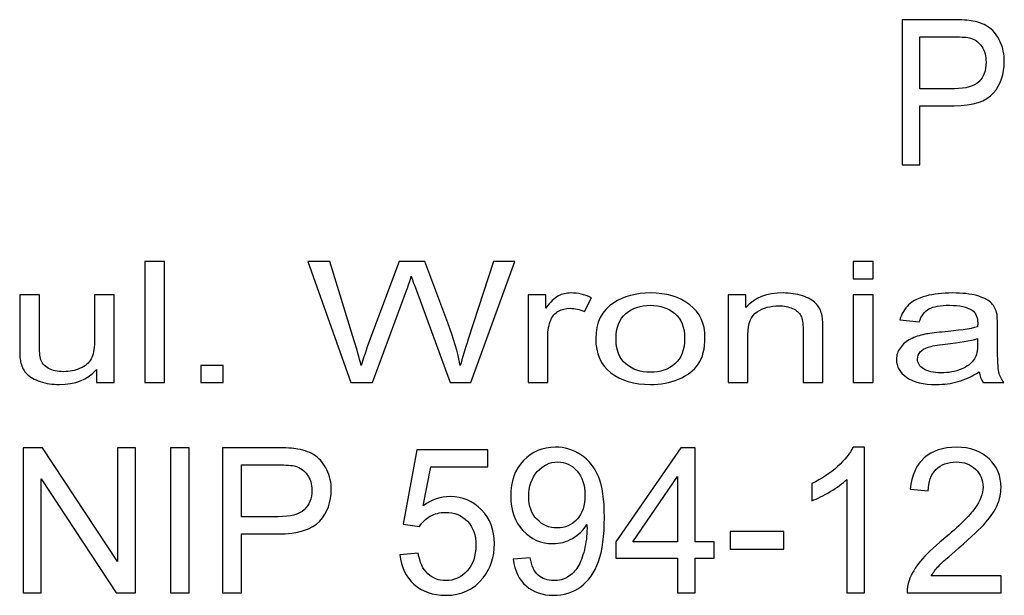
# Model space of a CAD drawing. Extents: x 5470850 to 5471103, y 5921888 to 5922012.
# Tile 6 of 43: x 5470905.78 to 5470912.41, y 5921999.73 to 5922003.6. Entities that reach past the tile are written whole.
import ezdxf

# ---------------------------------------------------------------- set-up
doc = ezdxf.new("R2010")
doc.units = 0
doc.layers.add('Warstwa 1', color=250, linetype='CONTINUOUS')

msp = doc.modelspace()

# ---------------------------------------------------------------- linework, layer by layer
at = {"layer": 'Warstwa 1', "color": 5}
for points, knots in [([(5470911.7233, 5922002.624), (5470911.7233, 5922002.624), (5470911.7233, 5922003.6001), (5470911.7233, 5922003.6001), (5470911.7233, 5922003.6001), (5470911.7233, 5922003.6001), (5470912.0631, 5922003.6001), (5470912.0631, 5922003.6001), (5470912.0631, 5922003.6001), (5470912.1229, 5922003.6001), (5470912.1686, 5922003.5969), (5470912.2, 5922003.5908), (5470912.2, 5922003.5908), (5470912.2443, 5922003.5828), (5470912.2814, 5922003.5676), (5470912.3114, 5922003.5451), (5470912.3114, 5922003.5451), (5470912.3412, 5922003.5228), (5470912.3653, 5922003.4912), (5470912.3836, 5922003.451), (5470912.3836, 5922003.451), (5470912.4018, 5922003.4106), (5470912.4108, 5922003.3662), (5470912.4108, 5922003.3178), (5470912.4108, 5922003.3178), (5470912.4108, 5922003.2349), (5470912.3865, 5922003.1644), (5470912.3378, 5922003.1069), (5470912.3378, 5922003.1069), (5470912.289, 5922003.0497), (5470912.2009, 5922003.0208), (5470912.0735, 5922003.0208), (5470912.0735, 5922003.0208), (5470912.0735, 5922003.0208), (5470911.8424, 5922003.0208), (5470911.8424, 5922003.0208), (5470911.8424, 5922003.0208), (5470911.8424, 5922003.0208), (5470911.8424, 5922002.624), (5470911.8424, 5922002.624), (5470911.8424, 5922002.624), (5470911.8424, 5922002.624), (5470911.7233, 5922002.624), (5470911.7233, 5922002.624)], [0, 0, 0, 0, 0.090909, 0.090909, 0.090909, 0.090909, 0.181818, 0.181818, 0.181818, 0.181818, 0.272727, 0.272727, 0.272727, 0.272727, 0.363636, 0.363636, 0.363636, 0.363636, 0.454545, 0.454545, 0.454545, 0.454545, 0.545455, 0.545455, 0.545455, 0.545455, 0.636364, 0.636364, 0.636364, 0.636364, 0.727273, 0.727273, 0.727273, 0.727273, 0.818182, 0.818182, 0.818182, 0.818182, 0.909091, 0.909091, 0.909091, 0.909091, 1, 1, 1, 1]), ([(5470911.8424, 5922003.136), (5470911.8424, 5922003.136), (5470912.0755, 5922003.136), (5470912.0755, 5922003.136), (5470912.0755, 5922003.136), (5470912.1524, 5922003.136), (5470912.2071, 5922003.1515), (5470912.2395, 5922003.1826), (5470912.2395, 5922003.1826), (5470912.2718, 5922003.2137), (5470912.288, 5922003.2573), (5470912.288, 5922003.3138), (5470912.288, 5922003.3138), (5470912.288, 5922003.3546), (5470912.2785, 5922003.3896), (5470912.2594, 5922003.4187), (5470912.2594, 5922003.4187), (5470912.2403, 5922003.4478), (5470912.2154, 5922003.4669), (5470912.1841, 5922003.4762), (5470912.1841, 5922003.4762), (5470912.164, 5922003.4819), (5470912.1271, 5922003.4849), (5470912.0729, 5922003.4849), (5470912.0729, 5922003.4849), (5470912.0729, 5922003.4849), (5470911.8424, 5922003.4849), (5470911.8424, 5922003.4849), (5470911.8424, 5922003.4849), (5470911.8424, 5922003.4849), (5470911.8424, 5922003.136), (5470911.8424, 5922003.136)], [0, 0, 0, 0, 0.125, 0.125, 0.125, 0.125, 0.25, 0.25, 0.25, 0.25, 0.375, 0.375, 0.375, 0.375, 0.5, 0.5, 0.5, 0.5, 0.625, 0.625, 0.625, 0.625, 0.75, 0.75, 0.75, 0.75, 0.875, 0.875, 0.875, 0.875, 1, 1, 1, 1]), ([(5470906.6245, 5922001.1587), (5470906.6245, 5922001.1587), (5470906.6245, 5922001.9722), (5470906.6245, 5922001.9722), (5470906.6245, 5922001.9722), (5470906.6245, 5922001.9722), (5470906.7575, 5922001.9722), (5470906.7575, 5922001.9722), (5470906.7575, 5922001.9722), (5470906.7575, 5922001.9722), (5470906.7575, 5922001.1587), (5470906.7575, 5922001.1587), (5470906.7575, 5922001.1587), (5470906.7575, 5922001.1587), (5470906.6245, 5922001.1587), (5470906.6245, 5922001.1587)], [0, 0, 0, 0, 0.25, 0.25, 0.25, 0.25, 0.5, 0.5, 0.5, 0.5, 0.75, 0.75, 0.75, 0.75, 1, 1, 1, 1]), ([(5470908.011, 5922001.1587), (5470908.011, 5922001.1587), (5470907.7234, 5922001.9722), (5470907.7234, 5922001.9722), (5470907.7234, 5922001.9722), (5470907.7234, 5922001.9722), (5470907.8705, 5922001.9722), (5470907.8705, 5922001.9722), (5470907.8705, 5922001.9722), (5470907.8705, 5922001.9722), (5470908.0354, 5922001.439), (5470908.0354, 5922001.439), (5470908.0354, 5922001.439), (5470908.0531, 5922001.3831), (5470908.0683, 5922001.3277), (5470908.0811, 5922001.2725), (5470908.0811, 5922001.2725), (5470908.1089, 5922001.3595), (5470908.125, 5922001.4095), (5470908.13, 5922001.4229), (5470908.13, 5922001.4229), (5470908.13, 5922001.4229), (5470908.3362, 5922001.9722), (5470908.3362, 5922001.9722), (5470908.3362, 5922001.9722), (5470908.3362, 5922001.9722), (5470908.5092, 5922001.9722), (5470908.5092, 5922001.9722), (5470908.5092, 5922001.9722), (5470908.5092, 5922001.9722), (5470908.6644, 5922001.5604), (5470908.6644, 5922001.5604), (5470908.6644, 5922001.5604), (5470908.7032, 5922001.4584), (5470908.7312, 5922001.3623), (5470908.7486, 5922001.2725), (5470908.7486, 5922001.2725), (5470908.7622, 5922001.3238), (5470908.7804, 5922001.383), (5470908.8025, 5922001.4494), (5470908.8025, 5922001.4494), (5470908.8025, 5922001.4494), (5470908.9723, 5922001.9722), (5470908.9723, 5922001.9722), (5470908.9723, 5922001.9722), (5470908.9723, 5922001.9722), (5470909.1167, 5922001.9722), (5470909.1167, 5922001.9722), (5470909.1167, 5922001.9722), (5470909.1167, 5922001.9722), (5470908.8195, 5922001.1587), (5470908.8195, 5922001.1587), (5470908.8195, 5922001.1587), (5470908.8195, 5922001.1587), (5470908.6812, 5922001.1587), (5470908.6812, 5922001.1587), (5470908.6812, 5922001.1587), (5470908.6812, 5922001.1587), (5470908.4529, 5922001.7784), (5470908.4529, 5922001.7784), (5470908.4529, 5922001.7784), (5470908.4338, 5922001.8303), (5470908.4224, 5922001.8621), (5470908.4189, 5922001.8738), (5470908.4189, 5922001.8738), (5470908.4076, 5922001.8365), (5470908.3969, 5922001.8047), (5470908.3871, 5922001.7784), (5470908.3871, 5922001.7784), (5470908.3871, 5922001.7784), (5470908.1573, 5922001.1587), (5470908.1573, 5922001.1587), (5470908.1573, 5922001.1587), (5470908.1573, 5922001.1587), (5470908.011, 5922001.1587), (5470908.011, 5922001.1587)], [0, 0, 0, 0, 0.052632, 0.052632, 0.052632, 0.052632, 0.105263, 0.105263, 0.105263, 0.105263, 0.157895, 0.157895, 0.157895, 0.157895, 0.210526, 0.210526, 0.210526, 0.210526, 0.263158, 0.263158, 0.263158, 0.263158, 0.315789, 0.315789, 0.315789, 0.315789, 0.368421, 0.368421, 0.368421, 0.368421, 0.421053, 0.421053, 0.421053, 0.421053, 0.473684, 0.473684, 0.473684, 0.473684, 0.526316, 0.526316, 0.526316, 0.526316, 0.578947, 0.578947, 0.578947, 0.578947, 0.631579, 0.631579, 0.631579, 0.631579, 0.684211, 0.684211, 0.684211, 0.684211, 0.736842, 0.736842, 0.736842, 0.736842, 0.789474, 0.789474, 0.789474, 0.789474, 0.842105, 0.842105, 0.842105, 0.842105, 0.894737, 0.894737, 0.894737, 0.894737, 0.947368, 0.947368, 0.947368, 0.947368, 1, 1, 1, 1]), ([(5470911.3942, 5922001.8572), (5470911.3942, 5922001.8572), (5470911.3942, 5922001.9722), (5470911.3942, 5922001.9722), (5470911.3942, 5922001.9722), (5470911.3942, 5922001.9722), (5470911.5274, 5922001.9722), (5470911.5274, 5922001.9722), (5470911.5274, 5922001.9722), (5470911.5274, 5922001.9722), (5470911.5274, 5922001.8572), (5470911.5274, 5922001.8572), (5470911.5274, 5922001.8572), (5470911.5274, 5922001.8572), (5470911.3942, 5922001.8572), (5470911.3942, 5922001.8572)], [0, 0, 0, 0, 0.25, 0.25, 0.25, 0.25, 0.5, 0.5, 0.5, 0.5, 0.75, 0.75, 0.75, 0.75, 1, 1, 1, 1]), ([(5470906.3002, 5922001.1587), (5470906.3002, 5922001.1587), (5470906.3002, 5922001.2453), (5470906.3002, 5922001.2453), (5470906.3002, 5922001.2453), (5470906.2389, 5922001.1786), (5470906.1559, 5922001.1455), (5470906.0509, 5922001.1455), (5470906.0509, 5922001.1455), (5470906.0047, 5922001.1455), (5470905.9614, 5922001.1521), (5470905.9213, 5922001.1653), (5470905.9213, 5922001.1653), (5470905.8812, 5922001.1786), (5470905.8514, 5922001.1954), (5470905.832, 5922001.2155), (5470905.832, 5922001.2155), (5470905.8123, 5922001.2358), (5470905.7987, 5922001.2604), (5470905.7909, 5922001.2896), (5470905.7909, 5922001.2896), (5470905.7855, 5922001.3093), (5470905.7828, 5922001.3403), (5470905.7828, 5922001.383), (5470905.7828, 5922001.383), (5470905.7828, 5922001.383), (5470905.7828, 5922001.7479), (5470905.7828, 5922001.7479), (5470905.7828, 5922001.7479), (5470905.7828, 5922001.7479), (5470905.9157, 5922001.7479), (5470905.9157, 5922001.7479), (5470905.9157, 5922001.7479), (5470905.9157, 5922001.7479), (5470905.9157, 5922001.4212), (5470905.9157, 5922001.4212), (5470905.9157, 5922001.4212), (5470905.9157, 5922001.3689), (5470905.9185, 5922001.3339), (5470905.9238, 5922001.3157), (5470905.9238, 5922001.3157), (5470905.9324, 5922001.2894), (5470905.95, 5922001.269), (5470905.977, 5922001.2538), (5470905.977, 5922001.2538), (5470906.0043, 5922001.2388), (5470906.0378, 5922001.2314), (5470906.0777, 5922001.2314), (5470906.0777, 5922001.2314), (5470906.1175, 5922001.2314), (5470906.1548, 5922001.239), (5470906.1899, 5922001.2544), (5470906.1899, 5922001.2544), (5470906.225, 5922001.2697), (5470906.2497, 5922001.2907), (5470906.2641, 5922001.317), (5470906.2641, 5922001.317), (5470906.2787, 5922001.3436), (5470906.286, 5922001.382), (5470906.286, 5922001.4322), (5470906.286, 5922001.4322), (5470906.286, 5922001.4322), (5470906.286, 5922001.7479), (5470906.286, 5922001.7479), (5470906.286, 5922001.7479), (5470906.286, 5922001.7479), (5470906.4189, 5922001.7479), (5470906.4189, 5922001.7479), (5470906.4189, 5922001.7479), (5470906.4189, 5922001.7479), (5470906.4189, 5922001.1587), (5470906.4189, 5922001.1587), (5470906.4189, 5922001.1587), (5470906.4189, 5922001.1587), (5470906.3002, 5922001.1587), (5470906.3002, 5922001.1587)], [0, 0, 0, 0, 0.052632, 0.052632, 0.052632, 0.052632, 0.105263, 0.105263, 0.105263, 0.105263, 0.157895, 0.157895, 0.157895, 0.157895, 0.210526, 0.210526, 0.210526, 0.210526, 0.263158, 0.263158, 0.263158, 0.263158, 0.315789, 0.315789, 0.315789, 0.315789, 0.368421, 0.368421, 0.368421, 0.368421, 0.421053, 0.421053, 0.421053, 0.421053, 0.473684, 0.473684, 0.473684, 0.473684, 0.526316, 0.526316, 0.526316, 0.526316, 0.578947, 0.578947, 0.578947, 0.578947, 0.631579, 0.631579, 0.631579, 0.631579, 0.684211, 0.684211, 0.684211, 0.684211, 0.736842, 0.736842, 0.736842, 0.736842, 0.789474, 0.789474, 0.789474, 0.789474, 0.842105, 0.842105, 0.842105, 0.842105, 0.894737, 0.894737, 0.894737, 0.894737, 0.947368, 0.947368, 0.947368, 0.947368, 1, 1, 1, 1]), ([(5470909.2046, 5922001.1587), (5470909.2046, 5922001.1587), (5470909.2046, 5922001.7479), (5470909.2046, 5922001.7479), (5470909.2046, 5922001.7479), (5470909.2046, 5922001.7479), (5470909.3243, 5922001.7479), (5470909.3243, 5922001.7479), (5470909.3243, 5922001.7479), (5470909.3243, 5922001.7479), (5470909.3243, 5922001.6587), (5470909.3243, 5922001.6587), (5470909.3243, 5922001.6587), (5470909.3547, 5922001.7004), (5470909.383, 5922001.728), (5470909.409, 5922001.7413), (5470909.409, 5922001.7413), (5470909.4347, 5922001.7545), (5470909.4632, 5922001.7613), (5470909.4942, 5922001.7613), (5470909.4942, 5922001.7613), (5470909.5392, 5922001.7613), (5470909.5845, 5922001.7505), (5470909.6309, 5922001.7292), (5470909.6309, 5922001.7292), (5470909.6309, 5922001.7292), (5470909.585, 5922001.6363), (5470909.585, 5922001.6363), (5470909.585, 5922001.6363), (5470909.5527, 5922001.6509), (5470909.5202, 5922001.6581), (5470909.4877, 5922001.6581), (5470909.4877, 5922001.6581), (5470909.4584, 5922001.6581), (5470909.4324, 5922001.6515), (5470909.4092, 5922001.6385), (5470909.4092, 5922001.6385), (5470909.386, 5922001.6252), (5470909.3696, 5922001.607), (5470909.3597, 5922001.5837), (5470909.3597, 5922001.5837), (5470909.3449, 5922001.5483), (5470909.3376, 5922001.5095), (5470909.3376, 5922001.4672), (5470909.3376, 5922001.4672), (5470909.3376, 5922001.4672), (5470909.3376, 5922001.1587), (5470909.3376, 5922001.1587), (5470909.3376, 5922001.1587), (5470909.3376, 5922001.1587), (5470909.2046, 5922001.1587), (5470909.2046, 5922001.1587)], [0, 0, 0, 0, 0.076923, 0.076923, 0.076923, 0.076923, 0.153846, 0.153846, 0.153846, 0.153846, 0.230769, 0.230769, 0.230769, 0.230769, 0.307692, 0.307692, 0.307692, 0.307692, 0.384615, 0.384615, 0.384615, 0.384615, 0.461538, 0.461538, 0.461538, 0.461538, 0.538462, 0.538462, 0.538462, 0.538462, 0.615385, 0.615385, 0.615385, 0.615385, 0.692308, 0.692308, 0.692308, 0.692308, 0.769231, 0.769231, 0.769231, 0.769231, 0.846154, 0.846154, 0.846154, 0.846154, 0.923077, 0.923077, 0.923077, 0.923077, 1, 1, 1, 1]), ([(5470909.6605, 5922001.4534), (5470909.6605, 5922001.5625), (5470909.7008, 5922001.6434), (5470909.7818, 5922001.6958), (5470909.7818, 5922001.6958), (5470909.8491, 5922001.7394), (5470909.9314, 5922001.7613), (5470910.0285, 5922001.7613), (5470910.0285, 5922001.7613), (5470910.1365, 5922001.7613), (5470910.2248, 5922001.7349), (5470910.2931, 5922001.6816), (5470910.2931, 5922001.6816), (5470910.3618, 5922001.6286), (5470910.3958, 5922001.5553), (5470910.3958, 5922001.4618), (5470910.3958, 5922001.4618), (5470910.3958, 5922001.3858), (5470910.3807, 5922001.3261), (5470910.3504, 5922001.2827), (5470910.3504, 5922001.2827), (5470910.3201, 5922001.2392), (5470910.276, 5922001.2055), (5470910.2182, 5922001.1814), (5470910.2182, 5922001.1814), (5470910.1602, 5922001.1574), (5470910.0971, 5922001.1455), (5470910.0285, 5922001.1455), (5470910.0285, 5922001.1455), (5470909.9188, 5922001.1455), (5470909.83, 5922001.1718), (5470909.7621, 5922001.2248), (5470909.7621, 5922001.2248), (5470909.6943, 5922001.2776), (5470909.6605, 5922001.3538), (5470909.6605, 5922001.4534)], [0, 0, 0, 0, 0.111111, 0.111111, 0.111111, 0.111111, 0.222222, 0.222222, 0.222222, 0.222222, 0.333333, 0.333333, 0.333333, 0.333333, 0.444444, 0.444444, 0.444444, 0.444444, 0.555556, 0.555556, 0.555556, 0.555556, 0.666667, 0.666667, 0.666667, 0.666667, 0.777778, 0.777778, 0.777778, 0.777778, 0.888889, 0.888889, 0.888889, 0.888889, 1, 1, 1, 1]), ([(5470910.5519, 5922001.1587), (5470910.5519, 5922001.1587), (5470910.5519, 5922001.7479), (5470910.5519, 5922001.7479), (5470910.5519, 5922001.7479), (5470910.5519, 5922001.7479), (5470910.6715, 5922001.7479), (5470910.6715, 5922001.7479), (5470910.6715, 5922001.7479), (5470910.6715, 5922001.7479), (5470910.6715, 5922001.6642), (5470910.6715, 5922001.6642), (5470910.6715, 5922001.6642), (5470910.7293, 5922001.729), (5470910.8125, 5922001.7613), (5470910.9213, 5922001.7613), (5470910.9213, 5922001.7613), (5470910.9687, 5922001.7613), (5470911.0121, 5922001.7549), (5470911.0517, 5922001.7422), (5470911.0517, 5922001.7422), (5470911.0915, 5922001.7293), (5470911.121, 5922001.7127), (5470911.1407, 5922001.6918), (5470911.1407, 5922001.6918), (5470911.1606, 5922001.6712), (5470911.1742, 5922001.6466), (5470911.1823, 5922001.6182), (5470911.1823, 5922001.6182), (5470911.1871, 5922001.5996), (5470911.1896, 5922001.5672), (5470911.1896, 5922001.521), (5470911.1896, 5922001.521), (5470911.1896, 5922001.521), (5470911.1896, 5922001.1587), (5470911.1896, 5922001.1587), (5470911.1896, 5922001.1587), (5470911.1896, 5922001.1587), (5470911.0565, 5922001.1587), (5470911.0565, 5922001.1587), (5470911.0565, 5922001.1587), (5470911.0565, 5922001.1587), (5470911.0565, 5922001.5172), (5470911.0565, 5922001.5172), (5470911.0565, 5922001.5172), (5470911.0565, 5922001.5577), (5470911.0514, 5922001.5883), (5470911.0411, 5922001.6085), (5470911.0411, 5922001.6085), (5470911.0307, 5922001.6286), (5470911.0123, 5922001.6447), (5470910.9861, 5922001.6566), (5470910.9861, 5922001.6566), (5470910.9596, 5922001.6688), (5470910.9288, 5922001.6748), (5470910.8933, 5922001.6748), (5470910.8933, 5922001.6748), (5470910.8365, 5922001.6748), (5470910.7878, 5922001.6612), (5470910.7464, 5922001.6343), (5470910.7464, 5922001.6343), (5470910.7053, 5922001.6072), (5470910.6849, 5922001.556), (5470910.6849, 5922001.4805), (5470910.6849, 5922001.4805), (5470910.6849, 5922001.4805), (5470910.6849, 5922001.1587), (5470910.6849, 5922001.1587), (5470910.6849, 5922001.1587), (5470910.6849, 5922001.1587), (5470910.5519, 5922001.1587), (5470910.5519, 5922001.1587)], [0, 0, 0, 0, 0.055556, 0.055556, 0.055556, 0.055556, 0.111111, 0.111111, 0.111111, 0.111111, 0.166667, 0.166667, 0.166667, 0.166667, 0.222222, 0.222222, 0.222222, 0.222222, 0.277778, 0.277778, 0.277778, 0.277778, 0.333333, 0.333333, 0.333333, 0.333333, 0.388889, 0.388889, 0.388889, 0.388889, 0.444444, 0.444444, 0.444444, 0.444444, 0.5, 0.5, 0.5, 0.5, 0.555556, 0.555556, 0.555556, 0.555556, 0.611111, 0.611111, 0.611111, 0.611111, 0.666667, 0.666667, 0.666667, 0.666667, 0.722222, 0.722222, 0.722222, 0.722222, 0.777778, 0.777778, 0.777778, 0.777778, 0.833333, 0.833333, 0.833333, 0.833333, 0.888889, 0.888889, 0.888889, 0.888889, 0.944444, 0.944444, 0.944444, 0.944444, 1, 1, 1, 1]), ([(5470911.3942, 5922001.1587), (5470911.3942, 5922001.1587), (5470911.3942, 5922001.7479), (5470911.3942, 5922001.7479), (5470911.3942, 5922001.7479), (5470911.3942, 5922001.7479), (5470911.5274, 5922001.7479), (5470911.5274, 5922001.7479), (5470911.5274, 5922001.7479), (5470911.5274, 5922001.7479), (5470911.5274, 5922001.1587), (5470911.5274, 5922001.1587), (5470911.5274, 5922001.1587), (5470911.5274, 5922001.1587), (5470911.3942, 5922001.1587), (5470911.3942, 5922001.1587)], [0, 0, 0, 0, 0.25, 0.25, 0.25, 0.25, 0.5, 0.5, 0.5, 0.5, 0.75, 0.75, 0.75, 0.75, 1, 1, 1, 1]), ([(5470912.2421, 5922001.2314), (5470912.1926, 5922001.2), (5470912.1452, 5922001.1778), (5470912.0998, 5922001.1648), (5470912.0998, 5922001.1648), (5470912.0541, 5922001.1519), (5470912.0051, 5922001.1455), (5470911.9529, 5922001.1455), (5470911.9529, 5922001.1455), (5470911.8667, 5922001.1455), (5470911.8006, 5922001.1612), (5470911.7542, 5922001.1928), (5470911.7542, 5922001.1928), (5470911.708, 5922001.2245), (5470911.6848, 5922001.265), (5470911.6848, 5922001.314), (5470911.6848, 5922001.314), (5470911.6848, 5922001.343), (5470911.6934, 5922001.3693), (5470911.711, 5922001.3932), (5470911.711, 5922001.3932), (5470911.7285, 5922001.417), (5470911.7514, 5922001.4362), (5470911.7797, 5922001.4506), (5470911.7797, 5922001.4506), (5470911.8082, 5922001.465), (5470911.84, 5922001.476), (5470911.8756, 5922001.4833), (5470911.8756, 5922001.4833), (5470911.9015, 5922001.4885), (5470911.9409, 5922001.4936), (5470911.9936, 5922001.4983), (5470911.9936, 5922001.4983), (5470912.101, 5922001.508), (5470912.1802, 5922001.5193), (5470912.2309, 5922001.5328), (5470912.2309, 5922001.5328), (5470912.2315, 5922001.5464), (5470912.2317, 5922001.5551), (5470912.2317, 5922001.5587), (5470912.2317, 5922001.5587), (5470912.2317, 5922001.5994), (5470912.2191, 5922001.6282), (5470912.1939, 5922001.6447), (5470912.1939, 5922001.6447), (5470912.1601, 5922001.6674), (5470912.1094, 5922001.6786), (5470912.0425, 5922001.6786), (5470912.0425, 5922001.6786), (5470911.98, 5922001.6786), (5470911.9338, 5922001.6705), (5470911.9038, 5922001.654), (5470911.9038, 5922001.654), (5470911.874, 5922001.6375), (5470911.852, 5922001.6083), (5470911.8377, 5922001.5665), (5470911.8377, 5922001.5665), (5470911.8377, 5922001.5665), (5470911.7078, 5922001.5799), (5470911.7078, 5922001.5799), (5470911.7078, 5922001.5799), (5470911.7197, 5922001.6216), (5470911.7391, 5922001.6555), (5470911.7661, 5922001.6811), (5470911.7661, 5922001.6811), (5470911.793, 5922001.7068), (5470911.8324, 5922001.7267), (5470911.8836, 5922001.7405), (5470911.8836, 5922001.7405), (5470911.9348, 5922001.7544), (5470911.9941, 5922001.7613), (5470912.0617, 5922001.7613), (5470912.0617, 5922001.7613), (5470912.1288, 5922001.7613), (5470912.183, 5922001.7553), (5470912.2249, 5922001.7435), (5470912.2249, 5922001.7435), (5470912.2667, 5922001.7316), (5470912.2975, 5922001.7168), (5470912.3175, 5922001.6989), (5470912.3175, 5922001.6989), (5470912.3371, 5922001.6808), (5470912.3507, 5922001.6583), (5470912.3588, 5922001.6309), (5470912.3588, 5922001.6309), (5470912.3631, 5922001.6138), (5470912.3654, 5922001.5832), (5470912.3654, 5922001.5388), (5470912.3654, 5922001.5388), (5470912.3654, 5922001.5388), (5470912.3654, 5922001.4057), (5470912.3654, 5922001.4057), (5470912.3654, 5922001.4057), (5470912.3654, 5922001.3127), (5470912.3682, 5922001.254), (5470912.374, 5922001.2296), (5470912.374, 5922001.2296), (5470912.3795, 5922001.2049), (5470912.3908, 5922001.1812), (5470912.4075, 5922001.1587), (5470912.4075, 5922001.1587), (5470912.4075, 5922001.1587), (5470912.2685, 5922001.1587), (5470912.2685, 5922001.1587), (5470912.2685, 5922001.1587), (5470912.2549, 5922001.1794), (5470912.2458, 5922001.2036), (5470912.2421, 5922001.2314)], [0, 0, 0, 0, 0.037037, 0.037037, 0.037037, 0.037037, 0.074074, 0.074074, 0.074074, 0.074074, 0.111111, 0.111111, 0.111111, 0.111111, 0.148148, 0.148148, 0.148148, 0.148148, 0.185185, 0.185185, 0.185185, 0.185185, 0.222222, 0.222222, 0.222222, 0.222222, 0.259259, 0.259259, 0.259259, 0.259259, 0.296296, 0.296296, 0.296296, 0.296296, 0.333333, 0.333333, 0.333333, 0.333333, 0.37037, 0.37037, 0.37037, 0.37037, 0.407407, 0.407407, 0.407407, 0.407407, 0.444444, 0.444444, 0.444444, 0.444444, 0.481481, 0.481481, 0.481481, 0.481481, 0.518519, 0.518519, 0.518519, 0.518519, 0.555556, 0.555556, 0.555556, 0.555556, 0.592593, 0.592593, 0.592593, 0.592593, 0.62963, 0.62963, 0.62963, 0.62963, 0.666667, 0.666667, 0.666667, 0.666667, 0.703704, 0.703704, 0.703704, 0.703704, 0.740741, 0.740741, 0.740741, 0.740741, 0.777778, 0.777778, 0.777778, 0.777778, 0.814815, 0.814815, 0.814815, 0.814815, 0.851852, 0.851852, 0.851852, 0.851852, 0.888889, 0.888889, 0.888889, 0.888889, 0.925926, 0.925926, 0.925926, 0.925926, 0.962963, 0.962963, 0.962963, 0.962963, 1, 1, 1, 1]), ([(5470909.7972, 5922001.4534), (5470909.7972, 5922001.3779), (5470909.8191, 5922001.3214), (5470909.863, 5922001.2839), (5470909.863, 5922001.2839), (5470909.9069, 5922001.2462), (5470909.9622, 5922001.2274), (5470910.0285, 5922001.2274), (5470910.0285, 5922001.2274), (5470910.0946, 5922001.2274), (5470910.1496, 5922001.2464), (5470910.1935, 5922001.2841), (5470910.1935, 5922001.2841), (5470910.2371, 5922001.3218), (5470910.2591, 5922001.3794), (5470910.2591, 5922001.4566), (5470910.2591, 5922001.4566), (5470910.2591, 5922001.5296), (5470910.2371, 5922001.5849), (5470910.193, 5922001.6223), (5470910.193, 5922001.6223), (5470910.1489, 5922001.6598), (5470910.0941, 5922001.6786), (5470910.0285, 5922001.6786), (5470910.0285, 5922001.6786), (5470909.9622, 5922001.6786), (5470909.9069, 5922001.6598), (5470909.863, 5922001.6225), (5470909.863, 5922001.6225), (5470909.8191, 5922001.5852), (5470909.7972, 5922001.5288), (5470909.7972, 5922001.4534)], [0, 0, 0, 0, 0.125, 0.125, 0.125, 0.125, 0.25, 0.25, 0.25, 0.25, 0.375, 0.375, 0.375, 0.375, 0.5, 0.5, 0.5, 0.5, 0.625, 0.625, 0.625, 0.625, 0.75, 0.75, 0.75, 0.75, 0.875, 0.875, 0.875, 0.875, 1, 1, 1, 1]), ([(5470912.2309, 5922001.4545), (5470912.1825, 5922001.4396), (5470912.1101, 5922001.4271), (5470912.0137, 5922001.4167), (5470912.0137, 5922001.4167), (5470911.959, 5922001.4108), (5470911.9202, 5922001.4042), (5470911.8977, 5922001.3968), (5470911.8977, 5922001.3968), (5470911.875, 5922001.3894), (5470911.8574, 5922001.3786), (5470911.8452, 5922001.3642), (5470911.8452, 5922001.3642), (5470911.8328, 5922001.35), (5470911.8266, 5922001.3343), (5470911.8266, 5922001.3169), (5470911.8266, 5922001.3169), (5470911.8266, 5922001.2901), (5470911.8402, 5922001.268), (5470911.867, 5922001.2502), (5470911.867, 5922001.2502), (5470911.8937, 5922001.2326), (5470911.933, 5922001.2237), (5470911.9847, 5922001.2237), (5470911.9847, 5922001.2237), (5470912.0359, 5922001.2237), (5470912.0816, 5922001.232), (5470912.1214, 5922001.2489), (5470912.1214, 5922001.2489), (5470912.1613, 5922001.2657), (5470912.1908, 5922001.2888), (5470912.2095, 5922001.318), (5470912.2095, 5922001.318), (5470912.2239, 5922001.3405), (5470912.2309, 5922001.3739), (5470912.2309, 5922001.4178), (5470912.2309, 5922001.4178), (5470912.2309, 5922001.4178), (5470912.2309, 5922001.4545), (5470912.2309, 5922001.4545)], [0, 0, 0, 0, 0.1, 0.1, 0.1, 0.1, 0.2, 0.2, 0.2, 0.2, 0.3, 0.3, 0.3, 0.3, 0.4, 0.4, 0.4, 0.4, 0.5, 0.5, 0.5, 0.5, 0.6, 0.6, 0.6, 0.6, 0.7, 0.7, 0.7, 0.7, 0.8, 0.8, 0.8, 0.8, 0.9, 0.9, 0.9, 0.9, 1, 1, 1, 1]), ([(5470907.0014, 5922001.1587), (5470907.0014, 5922001.1587), (5470907.0014, 5922001.2725), (5470907.0014, 5922001.2725), (5470907.0014, 5922001.2725), (5470907.0014, 5922001.2725), (5470907.153, 5922001.2725), (5470907.153, 5922001.2725), (5470907.153, 5922001.2725), (5470907.153, 5922001.2725), (5470907.153, 5922001.1587), (5470907.153, 5922001.1587), (5470907.153, 5922001.1587), (5470907.153, 5922001.1587), (5470907.0014, 5922001.1587), (5470907.0014, 5922001.1587)], [0, 0, 0, 0, 0.25, 0.25, 0.25, 0.25, 0.5, 0.5, 0.5, 0.5, 0.75, 0.75, 0.75, 0.75, 1, 1, 1, 1]), ([(5470905.8062, 5921999.7435), (5470905.8062, 5921999.7435), (5470905.8062, 5922000.7197), (5470905.8062, 5922000.7197), (5470905.8062, 5922000.7197), (5470905.8062, 5922000.7197), (5470905.9365, 5922000.7197), (5470905.9365, 5922000.7197), (5470905.9365, 5922000.7197), (5470905.9365, 5922000.7197), (5470906.4405, 5921999.9533), (5470906.4405, 5921999.9533), (5470906.4405, 5921999.9533), (5470906.4405, 5921999.9533), (5470906.4405, 5922000.7197), (5470906.4405, 5922000.7197), (5470906.4405, 5922000.7197), (5470906.4405, 5922000.7197), (5470906.5622, 5922000.7197), (5470906.5622, 5922000.7197), (5470906.5622, 5922000.7197), (5470906.5622, 5922000.7197), (5470906.5622, 5921999.7435), (5470906.5622, 5921999.7435), (5470906.5622, 5921999.7435), (5470906.5622, 5921999.7435), (5470906.432, 5921999.7435), (5470906.432, 5921999.7435), (5470906.432, 5921999.7435), (5470906.432, 5921999.7435), (5470905.928, 5922000.5105), (5470905.928, 5922000.5105), (5470905.928, 5922000.5105), (5470905.928, 5922000.5105), (5470905.928, 5921999.7435), (5470905.928, 5921999.7435), (5470905.928, 5921999.7435), (5470905.928, 5921999.7435), (5470905.8062, 5921999.7435), (5470905.8062, 5921999.7435)], [0, 0, 0, 0, 0.1, 0.1, 0.1, 0.1, 0.2, 0.2, 0.2, 0.2, 0.3, 0.3, 0.3, 0.3, 0.4, 0.4, 0.4, 0.4, 0.5, 0.5, 0.5, 0.5, 0.6, 0.6, 0.6, 0.6, 0.7, 0.7, 0.7, 0.7, 0.8, 0.8, 0.8, 0.8, 0.9, 0.9, 0.9, 0.9, 1, 1, 1, 1]), ([(5470906.7972, 5921999.7435), (5470906.7972, 5921999.7435), (5470906.7972, 5922000.7197), (5470906.7972, 5922000.7197), (5470906.7972, 5922000.7197), (5470906.7972, 5922000.7197), (5470906.9241, 5922000.7197), (5470906.9241, 5922000.7197), (5470906.9241, 5922000.7197), (5470906.9241, 5922000.7197), (5470906.9241, 5921999.7435), (5470906.9241, 5921999.7435), (5470906.9241, 5921999.7435), (5470906.9241, 5921999.7435), (5470906.7972, 5921999.7435), (5470906.7972, 5921999.7435)], [0, 0, 0, 0, 0.25, 0.25, 0.25, 0.25, 0.5, 0.5, 0.5, 0.5, 0.75, 0.75, 0.75, 0.75, 1, 1, 1, 1]), ([(5470907.1479, 5921999.7435), (5470907.1479, 5921999.7435), (5470907.1479, 5922000.7197), (5470907.1479, 5922000.7197), (5470907.1479, 5922000.7197), (5470907.1479, 5922000.7197), (5470907.5099, 5922000.7197), (5470907.5099, 5922000.7197), (5470907.5099, 5922000.7197), (5470907.5735, 5922000.7197), (5470907.6222, 5922000.7165), (5470907.6557, 5922000.7103), (5470907.6557, 5922000.7103), (5470907.7028, 5922000.7024), (5470907.7424, 5922000.6872), (5470907.7744, 5922000.6646), (5470907.7744, 5922000.6646), (5470907.8061, 5922000.6424), (5470907.8317, 5922000.6108), (5470907.8512, 5922000.5706), (5470907.8512, 5922000.5706), (5470907.8706, 5922000.5301), (5470907.8802, 5922000.4858), (5470907.8802, 5922000.4374), (5470907.8802, 5922000.4374), (5470907.8802, 5922000.3544), (5470907.8543, 5922000.284), (5470907.8025, 5922000.2265), (5470907.8025, 5922000.2265), (5470907.7505, 5922000.1692), (5470907.6566, 5922000.1403), (5470907.521, 5922000.1403), (5470907.521, 5922000.1403), (5470907.521, 5922000.1403), (5470907.2748, 5922000.1403), (5470907.2748, 5922000.1403), (5470907.2748, 5922000.1403), (5470907.2748, 5922000.1403), (5470907.2748, 5921999.7435), (5470907.2748, 5921999.7435), (5470907.2748, 5921999.7435), (5470907.2748, 5921999.7435), (5470907.1479, 5921999.7435), (5470907.1479, 5921999.7435)], [0, 0, 0, 0, 0.090909, 0.090909, 0.090909, 0.090909, 0.181818, 0.181818, 0.181818, 0.181818, 0.272727, 0.272727, 0.272727, 0.272727, 0.363636, 0.363636, 0.363636, 0.363636, 0.454545, 0.454545, 0.454545, 0.454545, 0.545455, 0.545455, 0.545455, 0.545455, 0.636364, 0.636364, 0.636364, 0.636364, 0.727273, 0.727273, 0.727273, 0.727273, 0.818182, 0.818182, 0.818182, 0.818182, 0.909091, 0.909091, 0.909091, 0.909091, 1, 1, 1, 1]), ([(5470908.3424, 5921999.9992), (5470908.3424, 5921999.9992), (5470908.4662, 5922000.0099), (5470908.4662, 5922000.0099), (5470908.4662, 5922000.0099), (5470908.4753, 5921999.9485), (5470908.4965, 5921999.9026), (5470908.5298, 5921999.8717), (5470908.5298, 5921999.8717), (5470908.5633, 5921999.8408), (5470908.6035, 5921999.8254), (5470908.6507, 5921999.8254), (5470908.6507, 5921999.8254), (5470908.7074, 5921999.8254), (5470908.7555, 5921999.8471), (5470908.7945, 5921999.8906), (5470908.7945, 5921999.8906), (5470908.8338, 5921999.9342), (5470908.8536, 5921999.9919), (5470908.8536, 5922000.0638), (5470908.8536, 5922000.0638), (5470908.8536, 5922000.1322), (5470908.8348, 5922000.186), (5470908.797, 5922000.2256), (5470908.797, 5922000.2256), (5470908.7592, 5922000.2651), (5470908.7099, 5922000.2849), (5470908.6487, 5922000.2849), (5470908.6487, 5922000.2849), (5470908.6107, 5922000.2849), (5470908.5765, 5922000.276), (5470908.5459, 5922000.2585), (5470908.5459, 5922000.2585), (5470908.5153, 5922000.241), (5470908.4914, 5922000.2183), (5470908.474, 5922000.1904), (5470908.474, 5922000.1904), (5470908.474, 5922000.1904), (5470908.3634, 5922000.2049), (5470908.3634, 5922000.2049), (5470908.3634, 5922000.2049), (5470908.3634, 5922000.2049), (5470908.4563, 5922000.7062), (5470908.4563, 5922000.7062), (5470908.4563, 5922000.7062), (5470908.4563, 5922000.7062), (5470908.9335, 5922000.7062), (5470908.9335, 5922000.7062), (5470908.9335, 5922000.7062), (5470908.9335, 5922000.7062), (5470908.9335, 5922000.5917), (5470908.9335, 5922000.5917), (5470908.9335, 5922000.5917), (5470908.9335, 5922000.5917), (5470908.5506, 5922000.5917), (5470908.5506, 5922000.5917), (5470908.5506, 5922000.5917), (5470908.5506, 5922000.5917), (5470908.4988, 5922000.3294), (5470908.4988, 5922000.3294), (5470908.4988, 5922000.3294), (5470908.5564, 5922000.3703), (5470908.617, 5922000.3908), (5470908.6802, 5922000.3908), (5470908.6802, 5922000.3908), (5470908.7639, 5922000.3908), (5470908.8345, 5922000.3612), (5470908.8922, 5922000.3022), (5470908.8922, 5922000.3022), (5470908.9498, 5922000.2431), (5470908.9786, 5922000.1671), (5470908.9786, 5922000.0744), (5470908.9786, 5922000.0744), (5470908.9786, 5921999.986), (5470908.9531, 5921999.9097), (5470908.9027, 5921999.8454), (5470908.9027, 5921999.8454), (5470908.841, 5921999.7665), (5470908.757, 5921999.7269), (5470908.6507, 5921999.7269), (5470908.6507, 5921999.7269), (5470908.5633, 5921999.7269), (5470908.4921, 5921999.7517), (5470908.4369, 5921999.8015), (5470908.4369, 5921999.8015), (5470908.3817, 5921999.8512), (5470908.3502, 5921999.9172), (5470908.3424, 5921999.9992)], [0, 0, 0, 0, 0.045455, 0.045455, 0.045455, 0.045455, 0.090909, 0.090909, 0.090909, 0.090909, 0.136364, 0.136364, 0.136364, 0.136364, 0.181818, 0.181818, 0.181818, 0.181818, 0.227273, 0.227273, 0.227273, 0.227273, 0.272727, 0.272727, 0.272727, 0.272727, 0.318182, 0.318182, 0.318182, 0.318182, 0.363636, 0.363636, 0.363636, 0.363636, 0.409091, 0.409091, 0.409091, 0.409091, 0.454545, 0.454545, 0.454545, 0.454545, 0.5, 0.5, 0.5, 0.5, 0.545455, 0.545455, 0.545455, 0.545455, 0.590909, 0.590909, 0.590909, 0.590909, 0.636364, 0.636364, 0.636364, 0.636364, 0.681818, 0.681818, 0.681818, 0.681818, 0.727273, 0.727273, 0.727273, 0.727273, 0.772727, 0.772727, 0.772727, 0.772727, 0.818182, 0.818182, 0.818182, 0.818182, 0.863636, 0.863636, 0.863636, 0.863636, 0.909091, 0.909091, 0.909091, 0.909091, 0.954545, 0.954545, 0.954545, 0.954545, 1, 1, 1, 1]), ([(5470909.1056, 5921999.9692), (5470909.1056, 5921999.9692), (5470909.2188, 5921999.9799), (5470909.2188, 5921999.9799), (5470909.2188, 5921999.9799), (5470909.2284, 5921999.9258), (5470909.2467, 5921999.8865), (5470909.2737, 5921999.8619), (5470909.2737, 5921999.8619), (5470909.3008, 5921999.8376), (5470909.3354, 5921999.8254), (5470909.3779, 5921999.8254), (5470909.3779, 5921999.8254), (5470909.414, 5921999.8254), (5470909.4458, 5921999.8338), (5470909.473, 5921999.8508), (5470909.473, 5921999.8508), (5470909.5003, 5921999.8676), (5470909.5226, 5921999.8901), (5470909.54, 5921999.9183), (5470909.54, 5921999.9183), (5470909.5577, 5921999.9465), (5470909.5722, 5921999.9846), (5470909.584, 5922000.0324), (5470909.584, 5922000.0324), (5470909.5957, 5922000.0803), (5470909.6017, 5922000.1292), (5470909.6017, 5922000.179), (5470909.6017, 5922000.179), (5470909.6017, 5922000.1842), (5470909.6015, 5922000.1924), (5470909.601, 5922000.2028), (5470909.601, 5922000.2028), (5470909.5774, 5922000.1649), (5470909.5452, 5922000.1338), (5470909.5045, 5922000.1101), (5470909.5045, 5922000.1101), (5470909.4637, 5922000.0862), (5470909.4194, 5922000.0744), (5470909.3721, 5922000.0744), (5470909.3721, 5922000.0744), (5470909.2925, 5922000.0744), (5470909.2253, 5922000.1037), (5470909.1703, 5922000.1624), (5470909.1703, 5922000.1624), (5470909.1154, 5922000.221), (5470909.0879, 5922000.2981), (5470909.0879, 5922000.394), (5470909.0879, 5922000.394), (5470909.0879, 5922000.4931), (5470909.1165, 5922000.5726), (5470909.1739, 5922000.633), (5470909.1739, 5922000.633), (5470909.2313, 5922000.6935), (5470909.3033, 5922000.7237), (5470909.3897, 5922000.7237), (5470909.3897, 5922000.7237), (5470909.452, 5922000.7237), (5470909.509, 5922000.7065), (5470909.5608, 5922000.6724), (5470909.5608, 5922000.6724), (5470909.6124, 5922000.6383), (5470909.6518, 5922000.5894), (5470909.6786, 5922000.5263), (5470909.6786, 5922000.5263), (5470909.7054, 5922000.4631), (5470909.7187, 5922000.3715), (5470909.7187, 5922000.2515), (5470909.7187, 5922000.2515), (5470909.7187, 5922000.1269), (5470909.7056, 5922000.0276), (5470909.679, 5921999.9535), (5470909.679, 5921999.9535), (5470909.6522, 5921999.8796), (5470909.6126, 5921999.8235), (5470909.5601, 5921999.7849), (5470909.5601, 5921999.7849), (5470909.5074, 5921999.7462), (5470909.446, 5921999.7269), (5470909.3752, 5921999.7269), (5470909.3752, 5921999.7269), (5470909.3001, 5921999.7269), (5470909.2389, 5921999.7481), (5470909.1913, 5921999.7906), (5470909.1913, 5921999.7906), (5470909.1437, 5921999.8328), (5470909.1151, 5921999.8924), (5470909.1056, 5921999.9692)], [0, 0, 0, 0, 0.045455, 0.045455, 0.045455, 0.045455, 0.090909, 0.090909, 0.090909, 0.090909, 0.136364, 0.136364, 0.136364, 0.136364, 0.181818, 0.181818, 0.181818, 0.181818, 0.227273, 0.227273, 0.227273, 0.227273, 0.272727, 0.272727, 0.272727, 0.272727, 0.318182, 0.318182, 0.318182, 0.318182, 0.363636, 0.363636, 0.363636, 0.363636, 0.409091, 0.409091, 0.409091, 0.409091, 0.454545, 0.454545, 0.454545, 0.454545, 0.5, 0.5, 0.5, 0.5, 0.545455, 0.545455, 0.545455, 0.545455, 0.590909, 0.590909, 0.590909, 0.590909, 0.636364, 0.636364, 0.636364, 0.636364, 0.681818, 0.681818, 0.681818, 0.681818, 0.727273, 0.727273, 0.727273, 0.727273, 0.772727, 0.772727, 0.772727, 0.772727, 0.818182, 0.818182, 0.818182, 0.818182, 0.863636, 0.863636, 0.863636, 0.863636, 0.909091, 0.909091, 0.909091, 0.909091, 0.954545, 0.954545, 0.954545, 0.954545, 1, 1, 1, 1]), ([(5470910.2109, 5921999.7435), (5470910.2109, 5921999.7435), (5470910.2109, 5921999.9771), (5470910.2109, 5921999.9771), (5470910.2109, 5921999.9771), (5470910.2109, 5921999.9771), (5470909.7948, 5921999.9771), (5470909.7948, 5921999.9771), (5470909.7948, 5921999.9771), (5470909.7948, 5921999.9771), (5470909.7948, 5922000.0872), (5470909.7948, 5922000.0872), (5470909.7948, 5922000.0872), (5470909.7948, 5922000.0872), (5470910.2326, 5922000.7197), (5470910.2326, 5922000.7197), (5470910.2326, 5922000.7197), (5470910.2326, 5922000.7197), (5470910.3289, 5922000.7197), (5470910.3289, 5922000.7197), (5470910.3289, 5922000.7197), (5470910.3289, 5922000.7197), (5470910.3289, 5922000.0872), (5470910.3289, 5922000.0872), (5470910.3289, 5922000.0872), (5470910.3289, 5922000.0872), (5470910.4585, 5922000.0872), (5470910.4585, 5922000.0872), (5470910.4585, 5922000.0872), (5470910.4585, 5922000.0872), (5470910.4585, 5921999.9771), (5470910.4585, 5921999.9771), (5470910.4585, 5921999.9771), (5470910.4585, 5921999.9771), (5470910.3289, 5921999.9771), (5470910.3289, 5921999.9771), (5470910.3289, 5921999.9771), (5470910.3289, 5921999.9771), (5470910.3289, 5921999.7435), (5470910.3289, 5921999.7435), (5470910.3289, 5921999.7435), (5470910.3289, 5921999.7435), (5470910.2109, 5921999.7435), (5470910.2109, 5921999.7435)], [0, 0, 0, 0, 0.090909, 0.090909, 0.090909, 0.090909, 0.181818, 0.181818, 0.181818, 0.181818, 0.272727, 0.272727, 0.272727, 0.272727, 0.363636, 0.363636, 0.363636, 0.363636, 0.454545, 0.454545, 0.454545, 0.454545, 0.545455, 0.545455, 0.545455, 0.545455, 0.636364, 0.636364, 0.636364, 0.636364, 0.727273, 0.727273, 0.727273, 0.727273, 0.818182, 0.818182, 0.818182, 0.818182, 0.909091, 0.909091, 0.909091, 0.909091, 1, 1, 1, 1]), ([(5470911.4689, 5921999.7435), (5470911.4689, 5921999.7435), (5470911.3512, 5921999.7435), (5470911.3512, 5921999.7435), (5470911.3512, 5921999.7435), (5470911.3512, 5921999.7435), (5470911.3512, 5922000.5071), (5470911.3512, 5922000.5071), (5470911.3512, 5922000.5071), (5470911.3228, 5922000.4796), (5470911.2858, 5922000.4522), (5470911.2397, 5922000.4247), (5470911.2397, 5922000.4247), (5470911.1935, 5922000.3971), (5470911.1521, 5922000.3765), (5470911.1155, 5922000.3628), (5470911.1155, 5922000.3628), (5470911.1155, 5922000.3628), (5470911.1155, 5922000.4785), (5470911.1155, 5922000.4785), (5470911.1155, 5922000.4785), (5470911.1814, 5922000.5101), (5470911.2391, 5922000.5483), (5470911.2884, 5922000.5931), (5470911.2884, 5922000.5931), (5470911.3376, 5922000.6381), (5470911.3726, 5922000.6815), (5470911.3932, 5922000.7237), (5470911.3932, 5922000.7237), (5470911.3932, 5922000.7237), (5470911.4689, 5922000.7237), (5470911.4689, 5922000.7237), (5470911.4689, 5922000.7237), (5470911.4689, 5922000.7237), (5470911.4689, 5921999.7435), (5470911.4689, 5921999.7435)], [0, 0, 0, 0, 0.111111, 0.111111, 0.111111, 0.111111, 0.222222, 0.222222, 0.222222, 0.222222, 0.333333, 0.333333, 0.333333, 0.333333, 0.444444, 0.444444, 0.444444, 0.444444, 0.555556, 0.555556, 0.555556, 0.555556, 0.666667, 0.666667, 0.666667, 0.666667, 0.777778, 0.777778, 0.777778, 0.777778, 0.888889, 0.888889, 0.888889, 0.888889, 1, 1, 1, 1]), ([(5470912.39, 5921999.8588), (5470912.39, 5921999.8588), (5470912.39, 5921999.7435), (5470912.39, 5921999.7435), (5470912.39, 5921999.7435), (5470912.39, 5921999.7435), (5470911.7558, 5921999.7435), (5470911.7558, 5921999.7435), (5470911.7558, 5921999.7435), (5470911.7549, 5921999.7724), (5470911.7594, 5921999.8001), (5470911.7694, 5921999.8267), (5470911.7694, 5921999.8267), (5470911.7855, 5921999.8708), (5470911.8114, 5921999.914), (5470911.847, 5921999.9567), (5470911.847, 5921999.9567), (5470911.8827, 5921999.9992), (5470911.9341, 5922000.0485), (5470912.0011, 5922000.1044), (5470912.0011, 5922000.1044), (5470912.1054, 5922000.1915), (5470912.176, 5922000.2603), (5470912.2127, 5922000.3113), (5470912.2127, 5922000.3113), (5470912.2493, 5922000.3619), (5470912.2676, 5922000.4101), (5470912.2676, 5922000.4553), (5470912.2676, 5922000.4553), (5470912.2676, 5922000.5028), (5470912.2508, 5922000.5428), (5470912.2176, 5922000.5755), (5470912.2176, 5922000.5755), (5470912.1841, 5922000.608), (5470912.1405, 5922000.6244), (5470912.0869, 5922000.6244), (5470912.0869, 5922000.6244), (5470912.0302, 5922000.6244), (5470911.9848, 5922000.6072), (5470911.9508, 5922000.5724), (5470911.9508, 5922000.5724), (5470911.9166, 5922000.5378), (5470911.8995, 5922000.4899), (5470911.899, 5922000.4288), (5470911.899, 5922000.4288), (5470911.899, 5922000.4288), (5470911.7779, 5922000.4413), (5470911.7779, 5922000.4413), (5470911.7779, 5922000.4413), (5470911.7862, 5922000.5333), (5470911.8174, 5922000.6033), (5470911.8715, 5922000.6515), (5470911.8715, 5922000.6515), (5470911.9256, 5922000.6997), (5470911.9984, 5922000.7237), (5470912.0895, 5922000.7237), (5470912.0895, 5922000.7237), (5470912.1816, 5922000.7237), (5470912.2544, 5922000.6976), (5470912.308, 5922000.6458), (5470912.308, 5922000.6458), (5470912.3618, 5922000.5937), (5470912.3887, 5922000.5294), (5470912.3887, 5922000.4526), (5470912.3887, 5922000.4526), (5470912.3887, 5922000.4135), (5470912.3809, 5922000.3751), (5470912.365, 5922000.3374), (5470912.365, 5922000.3374), (5470912.3494, 5922000.2997), (5470912.3232, 5922000.2599), (5470912.2868, 5922000.2183), (5470912.2868, 5922000.2183), (5470912.2503, 5922000.1765), (5470912.1899, 5922000.1192), (5470912.1052, 5922000.0465), (5470912.1052, 5922000.0465), (5470912.0346, 5921999.986), (5470911.9892, 5921999.9451), (5470911.9692, 5921999.9235), (5470911.9692, 5921999.9235), (5470911.949, 5921999.9022), (5470911.9325, 5921999.8806), (5470911.9193, 5921999.8588), (5470911.9193, 5921999.8588), (5470911.9193, 5921999.8588), (5470912.39, 5921999.8588), (5470912.39, 5921999.8588)], [0, 0, 0, 0, 0.045455, 0.045455, 0.045455, 0.045455, 0.090909, 0.090909, 0.090909, 0.090909, 0.136364, 0.136364, 0.136364, 0.136364, 0.181818, 0.181818, 0.181818, 0.181818, 0.227273, 0.227273, 0.227273, 0.227273, 0.272727, 0.272727, 0.272727, 0.272727, 0.318182, 0.318182, 0.318182, 0.318182, 0.363636, 0.363636, 0.363636, 0.363636, 0.409091, 0.409091, 0.409091, 0.409091, 0.454545, 0.454545, 0.454545, 0.454545, 0.5, 0.5, 0.5, 0.5, 0.545455, 0.545455, 0.545455, 0.545455, 0.590909, 0.590909, 0.590909, 0.590909, 0.636364, 0.636364, 0.636364, 0.636364, 0.681818, 0.681818, 0.681818, 0.681818, 0.727273, 0.727273, 0.727273, 0.727273, 0.772727, 0.772727, 0.772727, 0.772727, 0.818182, 0.818182, 0.818182, 0.818182, 0.863636, 0.863636, 0.863636, 0.863636, 0.909091, 0.909091, 0.909091, 0.909091, 0.954545, 0.954545, 0.954545, 0.954545, 1, 1, 1, 1]), ([(5470907.2748, 5922000.2555), (5470907.2748, 5922000.2555), (5470907.5231, 5922000.2555), (5470907.5231, 5922000.2555), (5470907.5231, 5922000.2555), (5470907.605, 5922000.2555), (5470907.6633, 5922000.271), (5470907.6977, 5922000.3022), (5470907.6977, 5922000.3022), (5470907.7321, 5922000.3333), (5470907.7494, 5922000.3769), (5470907.7494, 5922000.4333), (5470907.7494, 5922000.4333), (5470907.7494, 5922000.4742), (5470907.7393, 5922000.5092), (5470907.7189, 5922000.5383), (5470907.7189, 5922000.5383), (5470907.6987, 5922000.5674), (5470907.672, 5922000.5865), (5470907.6388, 5922000.5958), (5470907.6388, 5922000.5958), (5470907.6173, 5922000.6015), (5470907.578, 5922000.6044), (5470907.5203, 5922000.6044), (5470907.5203, 5922000.6044), (5470907.5203, 5922000.6044), (5470907.2748, 5922000.6044), (5470907.2748, 5922000.6044), (5470907.2748, 5922000.6044), (5470907.2748, 5922000.6044), (5470907.2748, 5922000.2555), (5470907.2748, 5922000.2555)], [0, 0, 0, 0, 0.125, 0.125, 0.125, 0.125, 0.25, 0.25, 0.25, 0.25, 0.375, 0.375, 0.375, 0.375, 0.5, 0.5, 0.5, 0.5, 0.625, 0.625, 0.625, 0.625, 0.75, 0.75, 0.75, 0.75, 0.875, 0.875, 0.875, 0.875, 1, 1, 1, 1]), ([(5470909.5879, 5922000.4001), (5470909.5879, 5922000.4688), (5470909.57, 5922000.5235), (5470909.534, 5922000.5637), (5470909.534, 5922000.5637), (5470909.4978, 5922000.6042), (5470909.4547, 5922000.6244), (5470909.404, 5922000.6244), (5470909.404, 5922000.6244), (5470909.3517, 5922000.6244), (5470909.3061, 5922000.6026), (5470909.2673, 5922000.5592), (5470909.2673, 5922000.5592), (5470909.2284, 5922000.5155), (5470909.209, 5922000.4592), (5470909.209, 5922000.3901), (5470909.209, 5922000.3901), (5470909.209, 5922000.3279), (5470909.2275, 5922000.2774), (5470909.2644, 5922000.2385), (5470909.2644, 5922000.2385), (5470909.3012, 5922000.1996), (5470909.3466, 5922000.1803), (5470909.4006, 5922000.1803), (5470909.4006, 5922000.1803), (5470909.4554, 5922000.1803), (5470909.5, 5922000.1996), (5470909.5352, 5922000.2385), (5470909.5352, 5922000.2385), (5470909.5704, 5922000.2774), (5470909.5879, 5922000.3313), (5470909.5879, 5922000.4001)], [0, 0, 0, 0, 0.125, 0.125, 0.125, 0.125, 0.25, 0.25, 0.25, 0.25, 0.375, 0.375, 0.375, 0.375, 0.5, 0.5, 0.5, 0.5, 0.625, 0.625, 0.625, 0.625, 0.75, 0.75, 0.75, 0.75, 0.875, 0.875, 0.875, 0.875, 1, 1, 1, 1]), ([(5470910.2109, 5922000.0872), (5470910.2109, 5922000.0872), (5470910.2109, 5922000.5271), (5470910.2109, 5922000.5271), (5470910.2109, 5922000.5271), (5470910.2109, 5922000.5271), (5470909.9107, 5922000.0872), (5470909.9107, 5922000.0872), (5470909.9107, 5922000.0872), (5470909.9107, 5922000.0872), (5470910.2109, 5922000.0872), (5470910.2109, 5922000.0872)], [0, 0, 0, 0, 0.333333, 0.333333, 0.333333, 0.333333, 0.666667, 0.666667, 0.666667, 0.666667, 1, 1, 1, 1]), ([(5470910.5657, 5922000.0365), (5470910.5657, 5922000.0365), (5470910.5657, 5922000.1569), (5470910.5657, 5922000.1569), (5470910.5657, 5922000.1569), (5470910.5657, 5922000.1569), (5470910.9278, 5922000.1569), (5470910.9278, 5922000.1569), (5470910.9278, 5922000.1569), (5470910.9278, 5922000.1569), (5470910.9278, 5922000.0365), (5470910.9278, 5922000.0365), (5470910.9278, 5922000.0365), (5470910.9278, 5922000.0365), (5470910.5657, 5922000.0365), (5470910.5657, 5922000.0365)], [0, 0, 0, 0, 0.25, 0.25, 0.25, 0.25, 0.5, 0.5, 0.5, 0.5, 0.75, 0.75, 0.75, 0.75, 1, 1, 1, 1])]:
    msp.add_open_spline(points, degree=3, knots=knots, dxfattribs=at)

doc.saveas('drawing.dxf')
